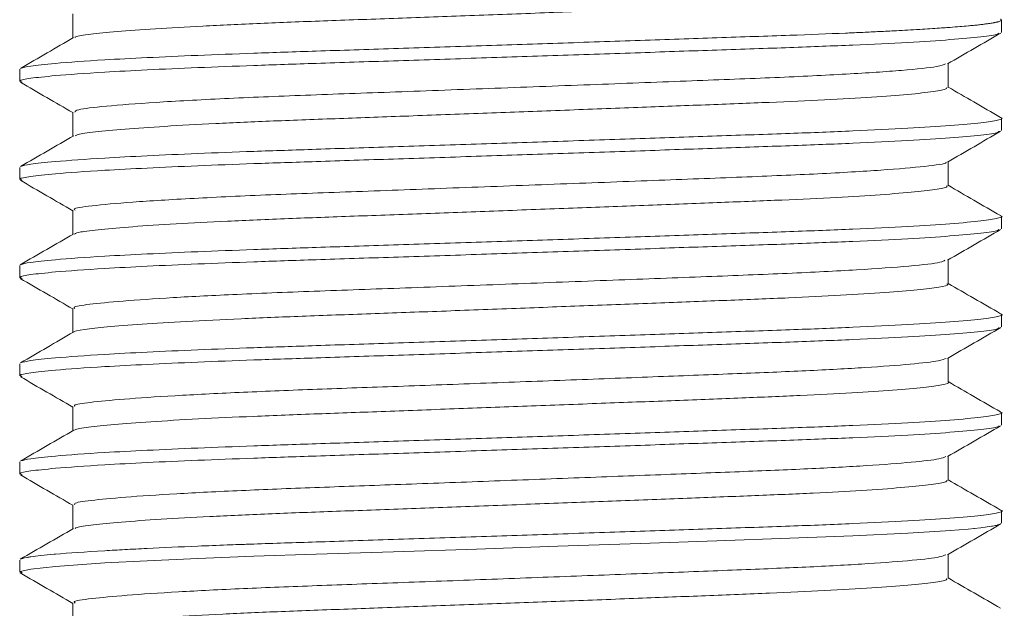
# Model space of a CAD drawing. Header units: millimetres. Extents: x 0 to 210, y 0 to 297.
# Tile 22 of 38: x 68.59 to 78.62, y 250.35 to 256.35. Entities that reach past the tile are written whole.
import ezdxf

# ---------------------------------------------------------------- set-up
doc = ezdxf.new("R2010")
doc.units = ezdxf.units.MM
doc.linetypes.add('HIDDEN', pattern=[1.905, 1.27, -0.635])
doc.layers.add('FORMAT', color=7, linetype='HIDDEN')

msp = doc.modelspace()

# ---------------------------------------------------------------- linework, layer by layer
at = {"layer": 'FORMAT', "linetype": 'Continuous', "lineweight": 15}
for p, q in [((69.133, 256.409), (69.133, 256.163)), ((78.592, 256.221), (78.592, 256.346)), ((78.051, 255.659), (78.051, 255.904)), ((68.592, 255.846), (68.592, 255.721)), ((69.133, 255.409), (69.133, 255.163)), ((78.592, 255.221), (78.592, 255.346)), ((78.051, 254.659), (78.051, 254.904)), ((68.592, 254.846), (68.592, 254.721)), ((69.133, 254.409), (69.133, 254.163)), ((78.592, 254.221), (78.592, 254.346)), ((78.051, 253.659), (78.051, 253.904)), ((68.592, 253.846), (68.592, 253.721)), ((69.133, 253.409), (69.133, 253.163)), ((78.592, 253.221), (78.592, 253.346)), ((78.051, 252.659), (78.051, 252.904)), ((68.592, 252.846), (68.592, 252.721)), ((69.133, 252.409), (69.133, 252.163)), ((78.592, 252.221), (78.592, 252.346)), ((78.051, 251.659), (78.051, 251.904)), ((68.592, 251.846), (68.592, 251.721)), ((69.133, 251.409), (69.133, 251.163)), ((78.592, 251.222), (78.592, 251.346)), ((78.051, 250.659), (78.051, 250.904)), ((68.592, 250.846), (68.592, 250.721)), ((69.133, 250.409), (69.133, 250.163))]:
    msp.add_line(p, q, dxfattribs=at)
at = {"layer": 'FORMAT', "linetype": 'Continuous', "lineweight": 0, "flags": 128}
msp.add_lwpolyline([(68.616, 250.714), (68.598, 250.728), (68.705, 250.753), (68.957, 250.78), (69.458, 250.816), (69.891, 250.839), (70.408, 250.862), (70.978, 250.884), (71.612, 250.905), (72.399, 250.931), (73.244, 250.958), (74.074, 250.986), (74.915, 251.014), (75.695, 251.041), (76.437, 251.067), (77.079, 251.092), (77.638, 251.119), (78.022, 251.144), (78.069, 251.147), (78.254, 251.162), (78.317, 251.168), (78.312, 251.168), (78.383, 251.175), (78.39, 251.176), (78.427, 251.181), (78.428, 251.181), (78.491, 251.19), (78.492, 251.19), (78.502, 251.192), (78.534, 251.198), (78.539, 251.199), (78.554, 251.202), (78.557, 251.203), (78.558, 251.203), (78.56, 251.204), (78.56, 251.204), (78.568, 251.206), (78.571, 251.207), (78.571, 251.207), (78.577, 251.209), (78.577, 251.209), (78.578, 251.21), (78.581, 251.211), (78.581, 251.211), (78.583, 251.212), (78.583, 251.212), (78.583, 251.212), (78.583, 251.212), (78.584, 251.213), (78.585, 251.213), (78.585, 251.213), (78.585, 251.214), (78.585, 251.214), (78.586, 251.214), (78.586, 251.214), (78.586, 251.214), (78.587, 251.215), (78.587, 251.215), (78.587, 251.215), (78.587, 251.215), (78.587, 251.215), (78.587, 251.215), (78.587, 251.215), (78.587, 251.215), (78.587, 251.215), (78.587, 251.215), (78.587, 251.215), (78.587, 251.215), (78.587, 251.215), (78.587, 251.215), (78.587, 251.215), (78.587, 251.215), (78.587, 251.215), (78.587, 251.215), (78.587, 251.215), (78.587, 251.215), (78.587, 251.215), (78.587, 251.215), (78.587, 251.215), (78.587, 251.215), (78.587, 251.215), (78.587, 251.215), (78.587, 251.215), (78.587, 251.215), (78.587, 251.215), (78.587, 251.215), (78.587, 251.215), (78.587, 251.215), (78.587, 251.215), (78.587, 251.215), (78.587, 251.215), (78.587, 251.215), (78.587, 251.215), (78.587, 251.215), (78.587, 251.215), (78.587, 251.215), (78.587, 251.215), (78.587, 251.215), (78.587, 251.215), (78.587, 251.215), (78.587, 251.215), (78.587, 251.215), (78.587, 251.215), (78.587, 251.215), (78.587, 251.215), (78.587, 251.215), (78.587, 251.215), (78.587, 251.215), (78.587, 251.215), (78.587, 251.215), (78.587, 251.215), (78.587, 251.215), (78.587, 251.215), (78.587, 251.215), (78.587, 251.215), (78.587, 251.215), (78.587, 251.215), (78.587, 251.215), (78.587, 251.215), (78.587, 251.215), (78.587, 251.215), (78.587, 251.215), (78.587, 251.215), (78.587, 251.215), (78.587, 251.215), (78.587, 251.215), (78.587, 251.215), (78.587, 251.215), (78.587, 251.215), (78.587, 251.215), (78.587, 251.215), (78.587, 251.215), (78.587, 251.215), (78.587, 251.215), (78.587, 251.215), (78.587, 251.215), (78.587, 251.215), (78.587, 251.215), (78.587, 251.215), (78.587, 251.215), (78.587, 251.215), (78.587, 251.215), (78.587, 251.215), (78.587, 251.215), (78.587, 251.215), (78.587, 251.215), (78.587, 251.215), (78.587, 251.215), (78.587, 251.215), (78.587, 251.215), (78.587, 251.215), (78.587, 251.215), (78.587, 251.215), (78.587, 251.215), (78.587, 251.215), (78.587, 251.215), (78.587, 251.215), (78.587, 251.215), (78.587, 251.215), (78.587, 251.215), (78.587, 251.215), (78.587, 251.215), (78.587, 251.215), (78.587, 251.215), (78.587, 251.215), (78.587, 251.215), (78.587, 251.215), (78.587, 251.215), (78.587, 251.215), (78.587, 251.215), (78.587, 251.215), (78.587, 251.215), (78.587, 251.215), (78.587, 251.215), (78.587, 251.215), (78.587, 251.215), (78.587, 251.215), (78.587, 251.215), (78.587, 251.215), (78.587, 251.215), (78.587, 251.215), (78.587, 251.215), (78.587, 251.215), (78.587, 251.215), (78.587, 251.215), (78.587, 251.215), (78.587, 251.215), (78.587, 251.215), (78.587, 251.215), (78.587, 251.215), (78.587, 251.215), (78.587, 251.215), (78.587, 251.215), (78.587, 251.215), (78.587, 251.215), (78.587, 251.215), (78.587, 251.215), (78.587, 251.215), (78.587, 251.215), (78.587, 251.215), (78.587, 251.215), (78.587, 251.215), (78.587, 251.215), (78.587, 251.215), (78.587, 251.215), (78.587, 251.215), (78.587, 251.215), (78.587, 251.215)], dxfattribs=at)
at = {"layer": 'FORMAT', "linetype": 'Continuous', "lineweight": 0}
for points, knots in [([(78.047, 256.659), (78.038, 256.651), (78.021, 256.635), (77.839, 256.608), (77.54, 256.579), (77.13, 256.551), (76.615, 256.524), (76.02, 256.5), (75.35, 256.474), (74.636, 256.447), (73.886, 256.418), (73.134, 256.39), (72.389, 256.363), (71.684, 256.338), (71.027, 256.313), (70.449, 256.286), (69.956, 256.257), (69.568, 256.229), (69.3, 256.202), (69.161, 256.182), (69.156, 256.17), (69.155, 256.168)], [0, 0, 0, 0, 0.050273, 0.105791, 0.159747, 0.215267, 0.269232, 0.324763, 0.378716, 0.434233, 0.488187, 0.543704, 0.59767, 0.653201, 0.707153, 0.762671, 0.816623, 0.872139, 0.926104, 0.981635, 1, 1, 1, 1]), ([(68.602, 255.854), (68.627, 255.862), (68.68, 255.878), (68.957, 255.907), (69.369, 255.937), (69.882, 255.964), (70.394, 255.987), (70.973, 256.009), (71.639, 256.031), (72.401, 256.056), (73.234, 256.083), (74.084, 256.111), (74.913, 256.139), (75.712, 256.167), (76.415, 256.19), (76.854, 256.207), (77.06, 256.216), (77.09, 256.217), (77.124, 256.219), (77.183, 256.221), (77.297, 256.227), (77.41, 256.232), (77.493, 256.237), (77.562, 256.24), (77.642, 256.245), (77.718, 256.249), (77.758, 256.251), (77.831, 256.256), (77.927, 256.262), (78.024, 256.269), (78.059, 256.271), (78.104, 256.275), (78.169, 256.28), (78.231, 256.285), (78.282, 256.29), (78.308, 256.292), (78.348, 256.296), (78.374, 256.299), (78.403, 256.303), (78.429, 256.306), (78.467, 256.311), (78.499, 256.316), (78.519, 256.32), (78.532, 256.322), (78.543, 256.325), (78.558, 256.328), (78.572, 256.332), (78.582, 256.337), (78.59, 256.341), (78.594, 256.346), (78.59, 256.351), (78.586, 256.354), (78.585, 256.354), (78.584, 256.354)], [0, 0, 0, 0, 0.050864, 0.105362, 0.173026, 0.217662, 0.263203, 0.307839, 0.353381, 0.406342, 0.460837, 0.5138, 0.568298, 0.621269, 0.675777, 0.722313, 0.728757, 0.730199, 0.730204, 0.738095, 0.745986, 0.76197, 0.771051, 0.771211, 0.783317, 0.796436, 0.796581, 0.797014, 0.821656, 0.832053, 0.836331, 0.836472, 0.851255, 0.865943, 0.867096, 0.878456, 0.880601, 0.89089, 0.895416, 0.899995, 0.9102, 0.924888, 0.929566, 0.932548, 0.939546, 0.94392, 0.954362, 0.965447, 0.969145, 0.983834, 0.997999, 0.998491, 1, 1, 1, 1]), ([(68.617, 255.713), (68.606, 255.718), (68.577, 255.732), (68.688, 255.753), (68.953, 255.782), (69.37, 255.812), (69.882, 255.839), (70.394, 255.862), (70.973, 255.884), (71.639, 255.906), (72.401, 255.931), (73.234, 255.958), (74.084, 255.986), (74.913, 256.014), (75.712, 256.042), (76.444, 256.066), (77.101, 256.092), (77.652, 256.119), (78.095, 256.147), (78.398, 256.175), (78.56, 256.198), (78.566, 256.21), (78.568, 256.214)], [0, 0, 0, 0, 0.031537, 0.084441, 0.13888, 0.206471, 0.251059, 0.296551, 0.341139, 0.386631, 0.439534, 0.493971, 0.546877, 0.601316, 0.654229, 0.708678, 0.761582, 0.816019, 0.868923, 0.92336, 0.976273, 1, 1, 1, 1]), ([(78.024, 255.9), (78.004, 255.891), (77.957, 255.87), (77.608, 255.834), (77.047, 255.796), (76.311, 255.76), (75.443, 255.728), (74.469, 255.69), (73.436, 255.652), (72.424, 255.614), (71.483, 255.581), (70.646, 255.546), (69.947, 255.508), (69.447, 255.469), (69.168, 255.436), (69.158, 255.417), (69.153, 255.409)], [0, 0, 0, 0, 0.057502, 0.132804, 0.207972, 0.281046, 0.352781, 0.427207, 0.502699, 0.577247, 0.649106, 0.721993, 0.797086, 0.872438, 0.946061, 1, 1, 1, 1]), ([(78.037, 255.659), (78.037, 255.653), (78.036, 255.639), (77.887, 255.614), (77.62, 255.586), (77.23, 255.558), (76.742, 255.53), (76.159, 255.505), (75.508, 255.48), (74.798, 255.453), (74.059, 255.425), (73.301, 255.397), (72.557, 255.369), (71.836, 255.343), (71.172, 255.319), (70.57, 255.292), (70.06, 255.264), (69.644, 255.236), (69.35, 255.208), (69.182, 255.186), (69.165, 255.173), (69.159, 255.168)], [0, 0, 0, 0, 0.038697, 0.0927381, 0.1483459, 0.2023965, 0.2580144, 0.3120648, 0.3676832, 0.4217243, 0.4773322, 0.5313814, 0.5869978, 0.6410494, 0.6966691, 0.7507103, 0.8063184, 0.8603659, 0.9159806, 0.970033, 1, 1, 1, 1]), ([(68.605, 254.855), (68.63, 254.863), (68.682, 254.879), (68.957, 254.907), (69.369, 254.937), (69.882, 254.964), (70.394, 254.987), (70.973, 255.009), (71.639, 255.031), (72.401, 255.056), (73.234, 255.083), (74.084, 255.111), (74.913, 255.139), (75.712, 255.167), (76.444, 255.191), (77.101, 255.217), (77.653, 255.244), (78.093, 255.272), (78.406, 255.3), (78.569, 255.328), (78.623, 255.345), (78.582, 255.354), (78.58, 255.355)], [0, 0, 0, 0, 0.04932, 0.103817, 0.171479, 0.216114, 0.261655, 0.30629, 0.351831, 0.40479, 0.459285, 0.512246, 0.566743, 0.619713, 0.67422, 0.727179, 0.781675, 0.834635, 0.88913, 0.942099, 0.996606, 1, 1, 1, 1]), ([(68.617, 254.713), (68.606, 254.718), (68.577, 254.732), (68.688, 254.753), (68.953, 254.782), (69.37, 254.812), (69.882, 254.839), (70.394, 254.862), (70.973, 254.884), (71.639, 254.906), (72.401, 254.931), (73.234, 254.958), (74.084, 254.986), (74.913, 255.014), (75.712, 255.042), (76.444, 255.066), (77.101, 255.092), (77.652, 255.119), (78.095, 255.147), (78.398, 255.175), (78.559, 255.197), (78.565, 255.209), (78.567, 255.213)], [0, 0, 0, 0, 0.031506, 0.084482, 0.138995, 0.206677, 0.251325, 0.296879, 0.341527, 0.387081, 0.440056, 0.494566, 0.547543, 0.602056, 0.655041, 0.709563, 0.762538, 0.81705, 0.870025, 0.924535, 0.977521, 1, 1, 1, 1]), ([(78.027, 254.9), (78.028, 254.898), (78.038, 254.884), (77.834, 254.856), (77.403, 254.818), (76.757, 254.78), (75.964, 254.747), (75.048, 254.712), (74.041, 254.674), (73.007, 254.636), (72.02, 254.599), (71.119, 254.567), (70.336, 254.53), (69.709, 254.492), (69.307, 254.454), (69.125, 254.428), (69.151, 254.412), (69.158, 254.409)], [0, 0, 0, 0, 0.0130033, 0.0875716, 0.1631786, 0.2378116, 0.3097479, 0.3827902, 0.4580157, 0.5334708, 0.6071665, 0.6787935, 0.7529353, 0.8284975, 0.9034742, 0.97595, 1, 1, 1, 1]), ([(78.035, 254.659), (78.039, 254.655), (78.049, 254.643), (77.932, 254.62), (77.69, 254.592), (77.328, 254.564), (76.858, 254.536), (76.299, 254.51), (75.658, 254.486), (74.964, 254.459), (74.225, 254.431), (73.475, 254.403), (72.721, 254.375), (71.998, 254.349), (71.314, 254.324), (70.701, 254.298), (70.165, 254.27), (69.73, 254.242), (69.405, 254.214), (69.2, 254.189), (69.165, 254.174), (69.149, 254.167)], [0, 0, 0, 0, 0.024994, 0.080465, 0.134371, 0.18984, 0.24376, 0.299243, 0.353153, 0.408627, 0.462534, 0.518003, 0.571923, 0.627406, 0.681317, 0.736793, 0.7907, 0.84617, 0.900089, 0.955571, 1, 1, 1, 1]), ([(68.599, 253.854), (68.625, 253.862), (68.679, 253.878), (68.957, 253.907), (69.369, 253.937), (69.882, 253.964), (70.394, 253.987), (70.973, 254.009), (71.639, 254.031), (72.401, 254.056), (73.234, 254.083), (74.084, 254.111), (74.913, 254.139), (75.712, 254.167), (76.444, 254.191), (77.101, 254.217), (77.653, 254.244), (78.093, 254.272), (78.406, 254.3), (78.568, 254.328), (78.623, 254.345), (78.583, 254.354), (78.582, 254.354)], [0, 0, 0, 0, 0.051977, 0.106389, 0.173946, 0.218512, 0.263982, 0.308547, 0.354018, 0.406894, 0.461304, 0.514183, 0.568596, 0.621483, 0.675905, 0.728782, 0.783193, 0.83607, 0.89048, 0.943368, 0.997789, 1, 1, 1, 1]), ([(68.616, 253.714), (68.606, 253.719), (68.577, 253.732), (68.688, 253.753), (68.953, 253.782), (69.37, 253.812), (69.882, 253.839), (70.394, 253.862), (70.973, 253.884), (71.639, 253.906), (72.401, 253.931), (73.234, 253.958), (74.084, 253.986), (74.913, 254.014), (75.712, 254.042), (76.444, 254.066), (77.101, 254.092), (77.652, 254.119), (78.095, 254.147), (78.398, 254.175), (78.559, 254.198), (78.565, 254.21), (78.567, 254.213)], [0, 0, 0, 0, 0.030795, 0.083796, 0.138335, 0.206049, 0.250719, 0.296294, 0.340964, 0.386539, 0.439539, 0.494076, 0.547078, 0.601617, 0.654627, 0.709175, 0.762176, 0.816713, 0.869714, 0.92425, 0.977261, 1, 1, 1, 1]), ([(78.016, 253.9), (78.007, 253.893), (77.981, 253.874), (77.68, 253.84), (77.154, 253.802), (76.442, 253.766), (75.594, 253.733), (74.636, 253.697), (73.607, 253.658), (72.586, 253.62), (71.632, 253.586), (70.808, 253.554), (70.131, 253.519), (69.618, 253.484), (69.287, 253.451), (69.132, 253.427), (69.149, 253.413), (69.154, 253.409)], [0, 0, 0, 0, 0.044251, 0.119412, 0.194773, 0.268348, 0.339906, 0.414001, 0.489487, 0.564358, 0.636705, 0.70909, 0.775623, 0.842802, 0.909208, 0.973514, 1, 1, 1, 1]), ([(78.038, 253.659), (78.042, 253.657), (78.061, 253.647), (77.967, 253.626), (77.758, 253.599), (77.418, 253.57), (76.975, 253.543), (76.43, 253.516), (75.811, 253.492), (75.122, 253.465), (74.397, 253.438), (73.641, 253.409), (72.892, 253.381), (72.155, 253.354), (71.465, 253.33), (70.831, 253.304), (70.279, 253.277), (69.819, 253.248), (69.465, 253.22), (69.241, 253.193), (69.136, 253.177), (69.142, 253.168), (69.142, 253.168)], [0, 0, 0, 0, 0.013857, 0.067829, 0.123367, 0.177345, 0.232888, 0.286872, 0.342422, 0.396394, 0.451931, 0.505908, 0.561449, 0.615433, 0.670984, 0.724956, 0.780493, 0.834468, 0.890006, 0.943991, 0.999542, 1, 1, 1, 1]), ([(68.602, 252.854), (68.628, 252.862), (68.681, 252.878), (68.957, 252.907), (69.369, 252.937), (69.882, 252.964), (70.394, 252.987), (70.973, 253.009), (71.639, 253.031), (72.401, 253.056), (73.234, 253.083), (74.084, 253.111), (74.913, 253.139), (75.712, 253.167), (76.444, 253.191), (77.101, 253.217), (77.653, 253.244), (78.093, 253.272), (78.406, 253.3), (78.568, 253.328), (78.623, 253.345), (78.584, 253.354), (78.583, 253.354)], [0, 0, 0, 0, 0.050737, 0.105255, 0.172944, 0.217596, 0.263154, 0.307806, 0.353365, 0.406344, 0.46086, 0.513842, 0.56836, 0.62135, 0.675878, 0.728858, 0.783374, 0.836354, 0.89087, 0.94386, 0.998388, 1, 1, 1, 1]), ([(68.617, 252.713), (68.606, 252.718), (68.577, 252.732), (68.688, 252.753), (68.953, 252.782), (69.37, 252.812), (69.882, 252.839), (70.394, 252.862), (70.973, 252.884), (71.639, 252.906), (72.401, 252.931), (73.234, 252.958), (74.084, 252.986), (74.913, 253.014), (75.712, 253.042), (76.444, 253.066), (77.101, 253.092), (77.652, 253.119), (78.095, 253.147), (78.398, 253.175), (78.559, 253.198), (78.566, 253.21), (78.568, 253.214)], [0, 0, 0, 0, 0.031673, 0.084576, 0.139014, 0.206604, 0.25119, 0.296682, 0.341268, 0.38676, 0.439662, 0.494098, 0.547002, 0.60144, 0.654352, 0.7088, 0.761702, 0.816139, 0.869041, 0.923477, 0.976389, 1, 1, 1, 1]), ([(78.029, 252.9), (78.011, 252.892), (77.969, 252.873), (77.687, 252.841), (77.231, 252.807), (76.627, 252.774), (75.911, 252.745), (75.099, 252.714), (74.21, 252.68), (73.289, 252.646), (72.394, 252.613), (71.559, 252.584), (70.803, 252.553), (70.149, 252.52), (69.631, 252.485), (69.294, 252.452), (69.134, 252.427), (69.15, 252.413), (69.155, 252.409)], [0, 0, 0, 0, 0.051348, 0.118178, 0.185209, 0.251034, 0.314633, 0.379479, 0.446131, 0.513229, 0.579357, 0.643251, 0.707663, 0.774098, 0.841221, 0.907613, 0.971946, 1, 1, 1, 1]), ([(78.05, 252.659), (78.05, 252.659), (78.072, 252.65), (77.998, 252.632), (77.818, 252.605), (77.505, 252.577), (77.082, 252.549), (76.563, 252.522), (75.954, 252.497), (75.285, 252.471), (74.56, 252.444), (73.815, 252.416), (73.057, 252.388), (72.321, 252.36), (71.614, 252.335), (70.97, 252.31), (70.394, 252.283), (69.915, 252.255), (69.534, 252.227), (69.282, 252.199), (69.155, 252.18), (69.154, 252.17), (69.154, 252.168)], [0, 0, 0, 0, 0.000927, 0.056528, 0.110556, 0.166151, 0.220191, 0.275797, 0.329833, 0.385435, 0.439464, 0.495058, 0.549097, 0.604702, 0.658739, 0.714344, 0.768372, 0.823966, 0.878004, 0.933608, 0.987646, 1, 1, 1, 1]), ([(68.605, 251.855), (68.63, 251.863), (68.682, 251.879), (68.957, 251.907), (69.369, 251.937), (69.882, 251.964), (70.394, 251.987), (70.973, 252.009), (71.639, 252.031), (72.401, 252.056), (73.234, 252.083), (74.084, 252.111), (74.913, 252.139), (75.712, 252.167), (76.444, 252.191), (77.101, 252.217), (77.653, 252.244), (78.093, 252.272), (78.406, 252.3), (78.569, 252.328), (78.623, 252.345), (78.582, 252.354), (78.579, 252.355)], [0, 0, 0, 0, 0.049482, 0.103956, 0.171589, 0.216205, 0.261726, 0.306342, 0.351864, 0.4048, 0.459272, 0.512211, 0.566684, 0.619632, 0.674115, 0.727052, 0.781524, 0.834461, 0.888933, 0.94188, 0.996363, 1, 1, 1, 1]), ([(68.617, 251.713), (68.606, 251.718), (68.577, 251.732), (68.688, 251.753), (68.953, 251.782), (69.37, 251.812), (69.882, 251.839), (70.394, 251.862), (70.973, 251.884), (71.639, 251.906), (72.401, 251.931), (73.234, 251.958), (74.084, 251.986), (74.913, 252.014), (75.712, 252.042), (76.444, 252.066), (77.101, 252.092), (77.652, 252.119), (78.095, 252.147), (78.398, 252.175), (78.559, 252.197), (78.565, 252.209), (78.567, 252.213)], [0, 0, 0, 0, 0.031603, 0.084573, 0.139079, 0.206753, 0.251396, 0.296944, 0.341587, 0.387135, 0.440104, 0.494608, 0.547578, 0.602085, 0.655064, 0.709579, 0.762548, 0.817053, 0.870022, 0.924526, 0.977505, 1, 1, 1, 1]), ([(78.026, 251.9), (78.01, 251.892), (77.972, 251.874), (77.698, 251.842), (77.248, 251.808), (76.647, 251.775), (75.934, 251.746), (75.125, 251.715), (74.238, 251.682), (73.317, 251.647), (72.42, 251.614), (71.584, 251.584), (70.825, 251.554), (70.167, 251.521), (69.644, 251.486), (69.302, 251.453), (69.136, 251.428), (69.15, 251.413), (69.155, 251.409)], [0, 0, 0, 0, 0.048333, 0.115228, 0.182367, 0.248341, 0.312069, 0.376931, 0.443641, 0.510841, 0.577111, 0.641163, 0.705585, 0.77207, 0.839287, 0.905814, 0.970317, 1, 1, 1, 1]), ([(78.041, 251.659), (78.037, 251.652), (78.029, 251.637), (77.868, 251.611), (77.585, 251.583), (77.188, 251.555), (76.686, 251.527), (76.1, 251.503), (75.438, 251.477), (74.729, 251.45), (73.982, 251.422), (73.23, 251.394), (72.482, 251.366), (71.772, 251.341), (71.107, 251.316), (70.519, 251.289), (70.013, 251.261), (69.612, 251.233), (69.327, 251.205), (69.171, 251.183), (69.16, 251.171), (69.156, 251.167)], [0, 0, 0, 0, 0.042754, 0.098236, 0.152156, 0.207639, 0.26157, 0.317066, 0.370984, 0.426466, 0.480384, 0.535864, 0.589796, 0.645291, 0.699211, 0.754695, 0.808613, 0.864095, 0.918025, 0.973521, 1, 1, 1, 1]), ([(68.599, 250.854), (68.615, 250.86), (68.632, 250.866), (68.679, 250.874), (68.746, 250.885), (68.847, 250.896), (69.085, 250.917), (69.314, 250.933), (69.661, 250.952), (69.965, 250.968), (70.315, 250.984), (70.641, 250.997), (70.834, 251.004), (71.126, 251.014), (71.513, 251.027), (71.994, 251.042), (72.534, 251.06), (73.234, 251.083), (74.084, 251.111), (74.913, 251.139), (75.712, 251.167), (76.444, 251.191), (77.101, 251.217), (77.653, 251.244), (78.093, 251.272), (78.406, 251.3), (78.568, 251.328), (78.623, 251.345), (78.584, 251.354), (78.582, 251.354)], [0, 0, 0, 0, 0.03776, 0.040891, 0.051872, 0.104112, 0.106308, 0.173885, 0.195932, 0.218491, 0.263975, 0.287835, 0.296874, 0.308583, 0.354067, 0.37974, 0.407005, 0.461431, 0.514326, 0.568754, 0.621658, 0.676095, 0.728989, 0.783416, 0.836309, 0.890735, 0.943638, 0.998076, 1, 1, 1, 1]), ([(78.025, 250.9), (78.011, 250.892), (77.976, 250.874), (77.709, 250.843), (77.264, 250.809), (76.667, 250.776), (75.957, 250.747), (75.151, 250.716), (74.266, 250.683), (73.345, 250.648), (72.447, 250.615), (71.608, 250.585), (70.846, 250.555), (70.186, 250.522), (69.657, 250.487), (69.298, 250.452), (69.124, 250.427), (69.151, 250.412), (69.158, 250.408)], [0, 0, 0, 0, 0.046637, 0.113443, 0.180537, 0.246508, 0.310225, 0.374955, 0.441569, 0.508716, 0.574975, 0.639044, 0.703329, 0.769711, 0.836867, 0.903378, 0.975738, 1, 1, 1, 1]), ([(78.035, 250.659), (78.037, 250.654), (78.043, 250.641), (77.913, 250.617), (77.661, 250.589), (77.285, 250.561), (76.809, 250.534), (76.237, 250.508), (75.595, 250.483), (74.89, 250.456), (74.155, 250.428), (73.397, 250.4), (72.651, 250.373), (71.925, 250.346), (71.253, 250.322), (70.642, 250.295), (70.12, 250.268), (69.691, 250.239), (69.381, 250.212), (69.193, 250.187), (69.166, 250.174), (69.155, 250.168)], [0, 0, 0, 0, 0.031446, 0.085426, 0.140972, 0.194962, 0.250517, 0.304508, 0.360065, 0.414046, 0.469592, 0.52358, 0.579133, 0.633125, 0.688683, 0.742664, 0.79821, 0.852197, 0.907748, 0.96174, 1, 1, 1, 1])]:
    msp.add_open_spline(points, degree=3, knots=knots, dxfattribs=at)
at = {"layer": 'FORMAT', "linetype": 'Continuous', "lineweight": 15}
for points, knots in [([(78.044, 255.9), (78.134, 255.953), (78.315, 256.057), (78.496, 256.162), (78.586, 256.214)], [0, 0, 0, 0, 0.499963, 1, 1, 1, 1]), ([(69.141, 256.168), (69.051, 256.115), (68.87, 256.011), (68.69, 255.907), (68.599, 255.854)], [0, 0, 0, 0, 0.499966, 1, 1, 1, 1]), ([(68.599, 255.713), (68.689, 255.661), (68.867, 255.558), (69.045, 255.455), (69.133, 255.404)], [0, 0, 0, 0, 0.507217, 1, 1, 1, 1]), ([(78.584, 255.355), (78.493, 255.407), (78.316, 255.51), (78.138, 255.613), (78.051, 255.663)], [0, 0, 0, 0, 0.508542, 1, 1, 1, 1]), ([(78.043, 254.9), (78.133, 254.952), (78.314, 255.057), (78.494, 255.161), (78.585, 255.213)], [0, 0, 0, 0, 0.499966, 1, 1, 1, 1]), ([(69.143, 255.168), (69.052, 255.116), (68.872, 255.012), (68.691, 254.907), (68.601, 254.855)], [0, 0, 0, 0, 0.499965, 1, 1, 1, 1]), ([(68.599, 254.714), (68.689, 254.661), (68.867, 254.558), (69.045, 254.455), (69.133, 254.404)], [0, 0, 0, 0, 0.507007, 1, 1, 1, 1]), ([(78.585, 254.354), (78.494, 254.407), (78.316, 254.509), (78.138, 254.612), (78.051, 254.663)], [0, 0, 0, 0, 0.507661, 1, 1, 1, 1]), ([(69.14, 254.167), (69.05, 254.115), (68.869, 254.01), (68.689, 253.906), (68.598, 253.854)], [0, 0, 0, 0, 0.499969, 1, 1, 1, 1]), ([(78.043, 253.9), (78.133, 253.952), (78.314, 254.057), (78.495, 254.161), (78.585, 254.213)], [0, 0, 0, 0, 0.499968, 1, 1, 1, 1]), ([(68.598, 253.714), (68.688, 253.662), (68.867, 253.558), (69.045, 253.455), (69.133, 253.404)], [0, 0, 0, 0, 0.506522, 1, 1, 1, 1]), ([(78.585, 253.354), (78.495, 253.406), (78.317, 253.509), (78.138, 253.612), (78.051, 253.663)], [0, 0, 0, 0, 0.507159, 1, 1, 1, 1]), ([(69.141, 253.168), (69.051, 253.116), (68.87, 253.011), (68.69, 252.907), (68.599, 252.854)], [0, 0, 0, 0, 0.499966, 1, 1, 1, 1]), ([(78.044, 252.9), (78.134, 252.953), (78.315, 253.057), (78.495, 253.162), (78.586, 253.214)], [0, 0, 0, 0, 0.499963, 1, 1, 1, 1]), ([(68.599, 252.713), (68.689, 252.661), (68.867, 252.558), (69.045, 252.455), (69.133, 252.404)], [0, 0, 0, 0, 0.507318, 1, 1, 1, 1]), ([(78.583, 252.355), (78.493, 252.407), (78.315, 252.51), (78.138, 252.613), (78.051, 252.663)], [0, 0, 0, 0, 0.508775, 1, 1, 1, 1]), ([(69.142, 252.168), (69.052, 252.116), (68.871, 252.012), (68.691, 251.907), (68.6, 251.855)], [0, 0, 0, 0, 0.499965, 1, 1, 1, 1]), ([(78.043, 251.9), (78.133, 251.952), (78.314, 252.057), (78.495, 252.161), (78.585, 252.213)], [0, 0, 0, 0, 0.499966, 1, 1, 1, 1]), ([(68.599, 251.713), (68.689, 251.661), (68.867, 251.558), (69.045, 251.455), (69.133, 251.404)], [0, 0, 0, 0, 0.507093, 1, 1, 1, 1]), ([(78.585, 251.354), (78.495, 251.406), (78.316, 251.509), (78.138, 251.612), (78.051, 251.663)], [0, 0, 0, 0, 0.507421, 1, 1, 1, 1]), ([(69.14, 251.167), (69.05, 251.115), (68.869, 251.011), (68.689, 250.906), (68.598, 250.854)], [0, 0, 0, 0, 0.499968, 1, 1, 1, 1]), ([(78.043, 250.9), (78.133, 250.952), (78.314, 251.057), (78.495, 251.161), (78.585, 251.213)], [0, 0, 0, 0, 0.499968, 1, 1, 1, 1]), ([(68.598, 250.714), (68.688, 250.662), (68.867, 250.559), (69.045, 250.455), (69.133, 250.404)], [0, 0, 0, 0, 0.506468, 1, 1, 1, 1]), ([(78.585, 250.354), (78.495, 250.406), (78.317, 250.509), (78.138, 250.612), (78.051, 250.663)], [0, 0, 0, 0, 0.507239, 1, 1, 1, 1])]:
    msp.add_open_spline(points, degree=3, knots=knots, dxfattribs=at)

doc.saveas('drawing.dxf')
